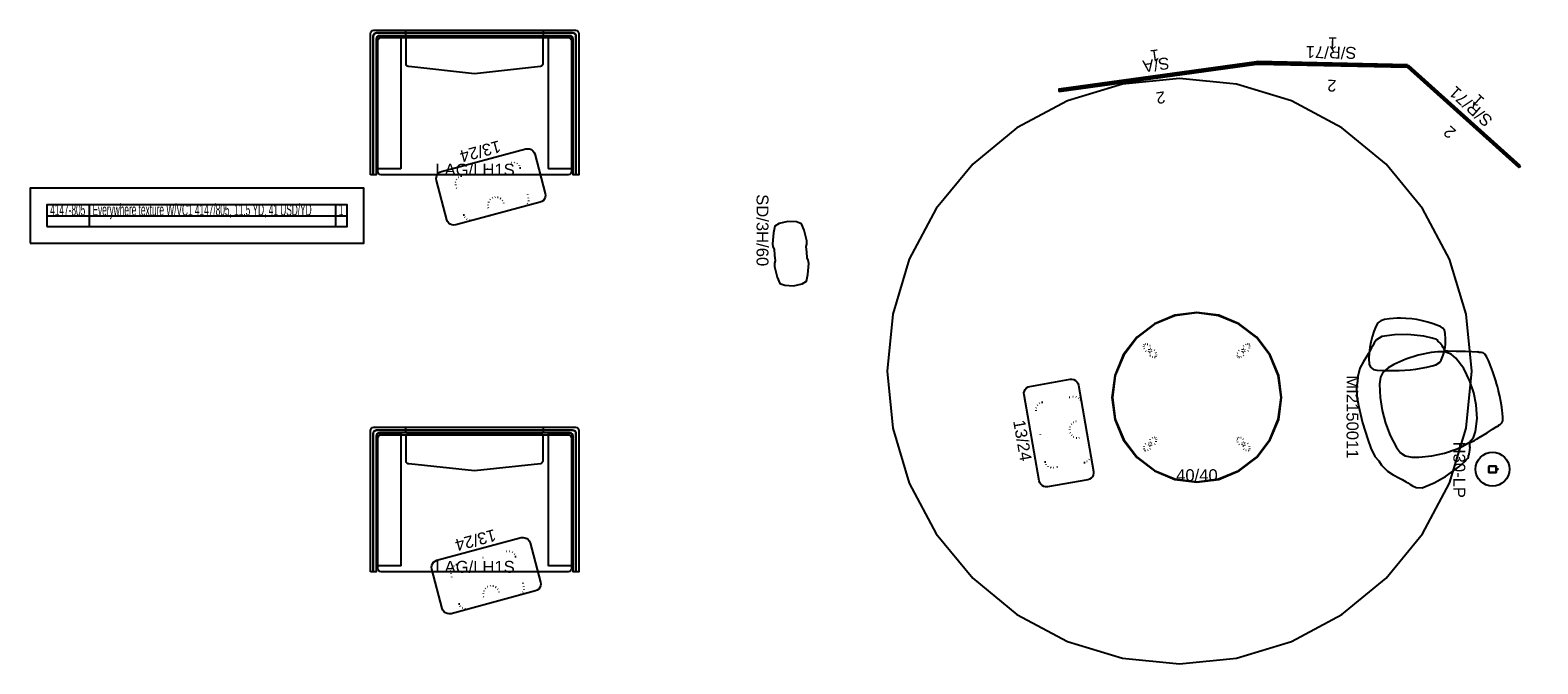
# Model space of a CAD drawing. Header units: inches. Extents: x -211 to 145, y -42 to 107.
import ezdxf
from ezdxf.enums import TextEntityAlignment as Align

# ---------------------------------------------------------------- set-up
doc = ezdxf.new("R2010")
doc.units = ezdxf.units.IN
doc.header["$MEASUREMENT"] = 0
doc.linetypes.add('Dot', pattern=[6.35, 0, -6.35])
for name, color, linetype in [('A-FURN', 7, 'Continuous'), ('A-FURN-P-FILE-T', 2, 'Continuous'), ('A-FURN-P-FLPO-ACY', 5, 'Continuous'), ('A-FURN-P-FLPO-ACY-T', 5, 'Continuous'), ('A-FURN-P-FREE-ACY', 2, 'Continuous'), ('A-FURN-P-FREE-ACY-T', 2, 'Continuous'), ('A-FURN-P-PICK', 5, 'Continuous'), ('A-FURN-P-SEAT', 2, 'Continuous'), ('A-FURN-P-SEAT-T', 2, 'Continuous'), ('A-FURN-P-TABL', 5, 'Continuous'), ('A-FURN-P-TABL-SUP', 2, 'Continuous'), ('A-FURN-P-TABL-T', 2, 'Continuous'), ('CATALOGUE-TXT', 8, 'Continuous'), ('CET color Black or White', 7, 'Continuous'), ('CET Default', 7, 'Continuous')]:
    doc.layers.add(name, color=color, linetype=linetype)
doc.layers.add('Layer0', color=7, linetype='Continuous', true_color=0xbec1ba)
doc.styles.add('Arial', font='arial.ttf')
doc.styles.add('Arial Unicode MS', font='ARIALUNI.TTF')

# ---------------------------------------------------------------- blocks, each defined once
blk = doc.blocks.new('*C5')
at = {"layer": 'A-FURN-P-TABL', "linetype": 'Continuous'}
blk.add_lwpolyline([(-12, -4.81), (-12, 4.81), (-11.94, 5.25), (-11.77, 5.65), (-11.5, 6), (-11.15, 6.27), (-10.75, 6.44), (-10.31, 6.5), (10.31, 6.5), (10.75, 6.44), (11.15, 6.27), (11.5, 6), (11.77, 5.65), (11.94, 5.25), (12, 4.81), (12, -4.81), (11.94, -5.25), (11.77, -5.65), (11.5, -6), (11.15, -6.27), (10.75, -6.44), (10.31, -6.5), (-10.31, -6.5), (-10.75, -6.44), (-11.15, -6.27), (-11.5, -6), (-11.77, -5.65), (-11.94, -5.25), (-12, -4.81)], close=True, dxfattribs=at)
at = {"layer": 'A-FURN-P-TABL-SUP', "linetype": 'Dot'}
blk.add_lwpolyline([(-6.1, 6.5), (-1.99, 6.5), (-1.99, 4.53), (-1.87, 3.86), (-1.53, 3.28), (-1.01, 2.84), (-0.38, 2.61), (0.3, 2.61), (0.93, 2.84), (1.45, 3.28), (1.79, 3.86), (1.91, 4.53), (1.91, 6.5), (6.1, 6.5), (6.78, 6.36), (7.35, 5.98), (7.74, 5.41), (7.87, 4.73), (7.87, -2.56), (7.74, -3.23), (7.35, -3.81), (6.78, -4.19), (6.1, -4.33), (-6.1, -4.33), (-6.78, -4.19), (-7.35, -3.81), (-7.74, -3.23), (-7.87, -2.56), (-7.87, 4.73), (-7.74, 5.41), (-7.35, 5.98), (-6.78, 6.36), (-6.1, 6.5)], close=True, dxfattribs=at)
at = {"layer": 'A-FURN-P-TABL-T', "linetype": 'Continuous', "style": 'Arial'}
blk.add_attdef('ITEXT', (-4.67, -10.12), '', height=2.8, dxfattribs=at).dxf.unprotected_set("ltscale", 0)
blk = doc.blocks.new('*C12')
at = {"layer": 'A-FURN-P-FILE-T', "linetype": 'Continuous', "style": 'Arial'}
blk.add_attdef('ITEXT', (-8.44, -7.16), '', height=2.8, dxfattribs=at).dxf.unprotected_set("ltscale", 0)
blk = doc.blocks.new('*C9')
at = {"layer": 'A-FURN-P-FREE-ACY', "linetype": 'Continuous'}
for points in [[(-17.71, 0), (17.71, 0), (17.71, 0.28), (-17.71, 0.28), (-17.71, 0)], [(-17.71, -0.28), (17.71, -0.28), (17.71, 0), (-17.71, 0), (-17.71, -0.28)]]:
    blk.add_lwpolyline(points, close=True, dxfattribs=at)
at = {"layer": 'A-FURN-P-FREE-ACY', "linetype": 'Continuous', "style": 'Arial Unicode MS'}
for s, p in [('2', (0, 5)), ('1', (0, -5))]:
    blk.add_text(s, height=2.76, dxfattribs=at).set_placement(p, align=Align.MIDDLE_CENTER)
at = {"layer": 'A-FURN-P-FREE-ACY-T', "linetype": 'Continuous', "style": 'Arial'}
blk.add_attdef('ITEXT', (-5.63, -4.22), '', height=2.8, dxfattribs=at).dxf.unprotected_set("ltscale", 0)
blk = doc.blocks.new('*C3')
at = {"layer": 'A-FURN-P-SEAT', "linetype": 'Continuous'}
for p, q in [((-16.25, 15.7), (-16.25, 17.01)), ((-16.25, 15.7), (-16.25, 17.01)), ((16.25, 15.7), (16.25, 17.01)), ((16.25, 15.7), (16.25, 17.01))]:
    blk.add_line(p, q, dxfattribs=at)
for points in [[(-24.54, -17.01), (-24.54, 16.22), (-24.48, 16.52), (-24.3, 16.78), (-24.05, 16.95), (-23.74, 17.01), (23.74, 17.01), (24.05, 16.95), (24.3, 16.78), (24.48, 16.52), (24.54, 16.22), (24.54, -17.01), (23.88, -17.01), (23.88, 15.56), (23.82, 15.86), (23.65, 16.12), (23.39, 16.29), (23.09, 16.35), (-23.09, 16.35), (-23.39, 16.29), (-23.65, 16.12), (-23.82, 15.86), (-23.88, 15.56), (-23.88, -17.01), (-24.54, -17.01)], [(-24.54, -17.01), (-24.54, 16.22), (-24.48, 16.52), (-24.3, 16.78), (-24.05, 16.95), (-23.74, 17.01), (23.74, 17.01), (24.05, 16.95), (24.3, 16.78), (24.48, 16.52), (24.54, 16.22), (24.54, -17.01), (23.88, -17.01), (23.88, 15.56), (23.82, 15.86), (23.65, 16.12), (23.39, 16.29), (23.09, 16.35), (-23.09, 16.35), (-23.39, 16.29), (-23.65, 16.12), (-23.82, 15.86), (-23.88, 15.56), (-23.88, -17.01), (-24.54, -17.01)], [(-23.88, -17.01), (-23.88, 15.56), (-23.82, 15.86), (-23.65, 16.12), (-23.39, 16.29), (-23.09, 16.35), (23.09, 16.35), (23.39, 16.29), (23.65, 16.12), (23.82, 15.86), (23.88, 15.56), (23.88, -17.01), (23.22, -17.01), (23.22, 14.9), (23.16, 15.21), (22.99, 15.46), (22.73, 15.64), (22.43, 15.7), (-22.43, 15.7), (-22.73, 15.64), (-22.99, 15.46), (-23.16, 15.21), (-23.22, 14.9), (-23.22, -17.01), (-23.88, -17.01)], [(-23.88, -17.01), (-23.88, 15.56), (-23.82, 15.86), (-23.65, 16.12), (-23.39, 16.29), (-23.09, 16.35), (23.09, 16.35), (23.39, 16.29), (23.65, 16.12), (23.82, 15.86), (23.88, 15.56), (23.88, -17.01), (23.22, -17.01), (23.22, 14.9), (23.16, 15.21), (22.99, 15.46), (22.73, 15.64), (22.43, 15.7), (-22.43, 15.7), (-22.73, 15.64), (-22.99, 15.46), (-23.16, 15.21), (-23.22, 14.9), (-23.22, -17.01), (-23.88, -17.01)], [(-17.48, 15.63), (-17.42, 15.57), (-17.42, -15.57), (-17.48, -15.63), (-22.86, -15.63), (-22.92, -15.57), (-22.92, 15.57), (-22.86, 15.63), (-17.48, 15.63)], [(-22.01, -17.01), (-22.31, -16.95), (-22.57, -16.78), (-22.74, -16.52), (-22.8, -16.22), (-22.8, 14.48), (-22.74, 14.78), (-22.57, 15.04), (-22.31, 15.21), (-22.01, 15.27), (22.01, 15.27), (22.31, 15.21), (22.57, 15.04), (22.74, 14.78), (22.8, 14.48), (22.8, -16.22), (22.74, -16.52), (22.57, -16.78), (22.31, -16.95), (22.01, -17.01), (-22.01, -17.01)], [(-22.01, -17.01), (-22.31, -16.95), (-22.57, -16.78), (-22.74, -16.52), (-22.8, -16.22), (-22.8, 14.48), (-22.74, 14.78), (-22.57, 15.04), (-22.31, 15.21), (-22.01, 15.27), (22.01, 15.27), (22.31, 15.21), (22.57, 15.04), (22.74, 14.78), (22.8, 14.48), (22.8, -16.22), (22.74, -16.52), (22.57, -16.78), (22.31, -16.95), (22.01, -17.01), (-22.01, -17.01)], [(-15.46, 15.57), (15.46, 15.57), (15.66, 15.54), (15.84, 15.45), (15.98, 15.31), (16.07, 15.13), (16.1, 14.93), (16.1, 9.21), (16.06, 8.94), (15.93, 8.71), (15.73, 8.53), (15.48, 8.42), (0, 6.77), (-15.48, 8.42), (-15.7, 8.45), (-15.89, 8.56), (-16.04, 8.71), (-16.13, 8.91), (-16.15, 9.13), (-16.1, 9.34), (-16.1, 14.93), (-16.05, 15.18), (-15.91, 15.38), (-15.71, 15.52), (-15.46, 15.57)], [(-15.46, 15.57), (15.46, 15.57), (15.66, 15.54), (15.84, 15.45), (15.98, 15.31), (16.07, 15.13), (16.1, 14.93), (16.1, 9.21), (16.06, 8.94), (15.93, 8.71), (15.73, 8.53), (15.48, 8.42), (0, 6.77), (-15.48, 8.42), (-15.7, 8.45), (-15.89, 8.56), (-16.04, 8.71), (-16.13, 8.91), (-16.15, 9.13), (-16.1, 9.34), (-16.1, 14.93), (-16.05, 15.18), (-15.91, 15.38), (-15.71, 15.52), (-15.46, 15.57)], [(22.86, 15.63), (22.92, 15.57), (22.92, -15.57), (22.86, -15.63), (17.48, -15.63), (17.42, -15.57), (17.42, 15.57), (17.48, 15.63), (22.86, 15.63)]]:
    blk.add_lwpolyline(points, close=True, dxfattribs=at)
at = {"layer": 'A-FURN-P-SEAT-T', "linetype": 'Continuous', "style": 'Arial'}
blk.add_attdef('ITEXT', (-9.25, -17.23), '', height=2.8, dxfattribs=at).dxf.unprotected_set("ltscale", 0)
blk = doc.blocks.new('*C8')
at = {"layer": 'A-FURN-P-TABL', "linetype": 'Continuous'}
for points in [[(0, 20), (-5.18, 19.32), (-10, 17.32), (-14.14, 14.14), (-17.32, 10), (-19.32, 5.18), (-20, 0), (-19.32, -5.18), (-17.32, -10), (-14.14, -14.14), (-10, -17.32), (-5.18, -19.32), (0, -20), (5.18, -19.32), (10, -17.32), (14.14, -14.14), (17.32, -10), (19.32, -5.18), (20, 0), (19.32, 5.18), (17.32, 10), (14.14, 14.14), (10, 17.32), (5.18, 19.32), (0, 20)], [(0, 19.88), (-5.15, 19.2), (-9.94, 17.22), (-14.06, 14.06), (-17.22, 9.94), (-19.2, 5.15), (-19.88, 0), (-19.2, -5.15), (-17.22, -9.94), (-14.06, -14.06), (-9.94, -17.22), (-5.15, -19.2), (0, -19.88), (5.15, -19.2), (9.94, -17.22), (14.06, -14.06), (17.22, -9.94), (19.2, -5.15), (19.88, 0), (19.2, 5.15), (17.22, 9.94), (14.06, 14.06), (9.94, 17.22), (5.15, 19.2), (0, 19.88)]]:
    blk.add_lwpolyline(points, close=True, dxfattribs=at)
at = {"layer": 'A-FURN-P-TABL', "linetype": 'Dot'}
for points in [[(-12.07, 12.54), (-12.41, 12.41), (-12.54, 12.07), (-12.44, 11.56), (-12.11, 10.97), (-11.03, 9.89), (-10.44, 9.56), (-9.93, 9.46), (-9.59, 9.59), (-9.46, 9.93), (-9.56, 10.44), (-9.89, 11.03), (-10.97, 12.11), (-11.56, 12.44), (-12.07, 12.54)], [(-11.31, 11.31), (-11.42, 10.89), (-11.11, 10.58), (-10.69, 10.69), (-10.58, 11.11), (-10.89, 11.42), (-11.31, 11.31)], [(12.07, 12.54), (11.56, 12.44), (10.97, 12.11), (9.89, 11.03), (9.56, 10.44), (9.46, 9.93), (9.59, 9.59), (9.93, 9.46), (10.44, 9.56), (11.03, 9.89), (12.11, 10.97), (12.44, 11.56), (12.54, 12.07), (12.41, 12.41), (12.07, 12.54)], [(10.69, 11.31), (10.58, 10.89), (10.89, 10.58), (11.31, 10.69), (11.42, 11.11), (11.11, 11.42), (10.69, 11.31)], [(-9.93, -9.46), (-10.44, -9.56), (-11.03, -9.89), (-12.11, -10.97), (-12.44, -11.56), (-12.54, -12.07), (-12.41, -12.41), (-12.07, -12.54), (-11.56, -12.44), (-10.97, -12.11), (-9.89, -11.03), (-9.56, -10.44), (-9.46, -9.93), (-9.59, -9.59), (-9.93, -9.46)], [(-11.31, -10.69), (-11.42, -11.11), (-11.11, -11.42), (-10.69, -11.31), (-10.58, -10.89), (-10.89, -10.58), (-11.31, -10.69)], [(9.93, -9.46), (9.59, -9.59), (9.46, -9.93), (9.56, -10.44), (9.89, -11.03), (10.97, -12.11), (11.56, -12.44), (12.07, -12.54), (12.41, -12.41), (12.54, -12.07), (12.44, -11.56), (12.11, -10.97), (11.03, -9.89), (10.44, -9.56), (9.93, -9.46)], [(10.69, -10.69), (10.58, -11.11), (10.89, -11.42), (11.31, -11.31), (11.42, -10.89), (11.11, -10.58), (10.69, -10.69)]]:
    blk.add_lwpolyline(points, close=True, dxfattribs=at)
at = {"layer": 'A-FURN-P-TABL-T', "linetype": 'Continuous', "style": 'Arial'}
blk.add_attdef('ITEXT', (-4.86, -19.72), '', height=2.8, dxfattribs=at).dxf.unprotected_set("ltscale", 0)
blk = doc.blocks.new('*C16')
at = {"layer": 'CET color Black or White', "linetype": 'Continuous'}
for points in [[(0, 33.95), (-0.94, 33.93), (-1.14, 33.92), (-2.35, 33.88), (-3.62, 33.8), (-4.97, 33.66), (-5.11, 33.64), (-5.65, 33.59), (-6.44, 33.49), (-7.29, 33.29), (-8.06, 33.11), (-8.1, 33.09), (-8.29, 32.94), (-8.5, 32.76), (-8.69, 32.42), (-8.72, 32.34), (-8.88, 31.85), (-8.99, 31.76), (-9.11, 31.45), (-9.05, 31.39), (-9.44, 30.23), (-9.89, 28.79), (-10.21, 27.77), (-10.51, 26.68), (-10.71, 25.97), (-10.85, 25.42), (-11, 24.89), (-11.15, 24.39), (-11.22, 24.12), (-11.3, 24.13), (-11.57, 24.1), (-11.94, 24.05), (-12.2, 24), (-12.65, 23.86), (-13.37, 23.53), (-13.44, 23.48), (-13.66, 23.4), (-13.88, 23.17), (-13.99, 23.15), (-14.29, 23.08), (-14.47, 22.85), (-14.8, 22.27), (-14.82, 22.23), (-15, 22.05), (-15.95, 20.29), (-17.3, 16.61), (-18.04, 13.66), (-18.43, 10.68), (-18.02, 9.26), (-17.43, 8.56), (-16.87, 8.06), (-16.43, 7.66), (-15.97, 7.21), (-15.34, 6.57), (-14.87, 6.06), (-13.73, 4.87), (-12.52, 3.74), (-10.81, 2.76), (-9.68, 2.4), (-8.43, 1.8), (-6.3, 1.36), (-4.16, 1.19), (0, 1.04), (4.16, 1.19), (6.3, 1.36), (8.43, 1.8), (9.68, 2.4), (10.81, 2.76), (12.52, 3.74), (13.73, 4.87), (14.87, 6.06), (15.34, 6.57), (15.97, 7.21), (16.43, 7.66), (16.87, 8.06), (17.43, 8.56), (18.02, 9.26), (18.43, 10.68), (18.04, 13.66), (17.3, 16.61), (15.95, 20.29), (15, 22.05), (14.82, 22.23), (14.8, 22.27), (14.47, 22.85), (14.29, 23.08), (13.99, 23.15), (13.88, 23.17), (13.66, 23.4), (13.44, 23.48), (13.37, 23.53), (12.65, 23.86), (12.2, 24), (11.94, 24.05), (11.57, 24.1), (11.3, 24.13), (11.22, 24.12), (11.15, 24.39), (11, 24.89), (10.85, 25.42), (10.71, 25.97), (10.51, 26.68), (10.21, 27.77), (9.89, 28.79), (9.44, 30.23), (9.05, 31.39), (9.11, 31.45), (8.99, 31.76), (8.88, 31.85), (8.72, 32.34), (8.69, 32.42), (8.5, 32.76), (8.29, 32.94), (8.1, 33.09), (8.06, 33.11), (7.29, 33.29), (6.44, 33.49), (5.65, 33.59), (5.11, 33.64), (4.97, 33.66), (3.62, 33.8), (2.35, 33.88), (1.14, 33.92), (0.94, 33.93), (0, 33.95), (0, 33.95)], [(-15.21, 25.29), (-16.01, 25.29), (-16.58, 25.07), (-17.1, 24.62), (-17.42, 24.22), (-18.2, 23.14), (-18.88, 22.06), (-19.53, 20.88), (-20.11, 19.68), (-20.57, 18.59), (-21.06, 17.26), (-21.43, 16.04), (-21.63, 15.27), (-21.98, 13.5), (-22.1, 12.3), (-22.08, 11.4), (-21.74, 10.6), (-21.07, 9.93), (-20.04, 9.15), (-18.94, 8.44), (-17.81, 7.83), (-16.66, 7.31), (-15.43, 6.83), (-14.2, 6.42), (-12.9, 6.15), (-12.16, 6.25), (-11.7, 6.51), (-11.41, 6.81), (-11.41, 6.81), (-11.09, 7.54), (-10.65, 8.84), (-10.26, 10.11), (-9.92, 11.37), (-9.63, 12.55), (-9.35, 13.87), (-9.12, 15.1), (-8.93, 16.46), (-8.8, 17.68), (-8.71, 19.03), (-8.69, 20.33), (-8.72, 21.25), (-9, 22.21), (-9, 22.21), (-9.4, 22.71), (-10.43, 23.52), (-11.55, 24.18), (-12.73, 24.68), (-13.49, 24.91), (-13.98, 25.06), (-15.21, 25.29), (-15.21, 25.29)], [(-0.03, 28.18), (-2.91, 28), (-6.13, 27.36), (-8.95, 26.23), (-10.17, 25.36), (-11.05, 24.1), (-11.5, 22.45), (-11.76, 20.95), (-11.98, 17.86), (-11.81, 14.77), (-11.32, 11.72), (-10.92, 10.19), (-10.17, 8.7), (-9.26, 7.88), (-7.76, 7.24), (-4.64, 6.57), (-1.58, 6.23), (1.51, 6.23), (4.58, 6.57), (7.7, 7.24), (9.19, 7.88), (10.11, 8.7), (10.85, 10.19), (11.25, 11.72), (11.75, 14.77), (11.92, 17.86), (11.7, 20.95), (11.44, 22.45), (10.98, 24.1), (10.11, 25.36), (8.89, 26.23), (6.07, 27.36), (2.85, 28), (-0.03, 28.18), (-0.03, 28.18)]]:
    blk.add_lwpolyline(points, close=True, dxfattribs=at)
blk = doc.blocks.new('*C4')
at = {"layer": 'A-FURN-P-TABL', "linetype": 'Continuous'}
blk.add_lwpolyline([(-12, -4.81), (-12, 4.81), (-11.94, 5.25), (-11.77, 5.65), (-11.5, 6), (-11.15, 6.27), (-10.75, 6.44), (-10.31, 6.5), (10.31, 6.5), (10.75, 6.44), (11.15, 6.27), (11.5, 6), (11.77, 5.65), (11.94, 5.25), (12, 4.81), (12, -4.81), (11.94, -5.25), (11.77, -5.65), (11.5, -6), (11.15, -6.27), (10.75, -6.44), (10.31, -6.5), (-10.31, -6.5), (-10.75, -6.44), (-11.15, -6.27), (-11.5, -6), (-11.77, -5.65), (-11.94, -5.25), (-12, -4.81)], close=True, dxfattribs=at)
at = {"layer": 'A-FURN-P-TABL-SUP', "linetype": 'Dot'}
blk.add_lwpolyline([(-6.1, 6.5), (-1.99, 6.5), (-1.99, 4.53), (-1.87, 3.86), (-1.53, 3.28), (-1.01, 2.84), (-0.38, 2.61), (0.3, 2.61), (0.93, 2.84), (1.45, 3.28), (1.79, 3.86), (1.91, 4.53), (1.91, 6.5), (6.1, 6.5), (6.78, 6.36), (7.35, 5.98), (7.74, 5.41), (7.87, 4.73), (7.87, -2.56), (7.74, -3.23), (7.35, -3.81), (6.78, -4.19), (6.1, -4.33), (-6.1, -4.33), (-6.78, -4.19), (-7.35, -3.81), (-7.74, -3.23), (-7.87, -2.56), (-7.87, 4.73), (-7.74, 5.41), (-7.35, 5.98), (-6.78, 6.36), (-6.1, 6.5)], close=True, dxfattribs=at)
at = {"layer": 'A-FURN-P-TABL-T', "linetype": 'Continuous', "style": 'Arial'}
blk.add_attdef('ITEXT', (-4.67, -10.12), '', height=2.8, dxfattribs=at).dxf.unprotected_set("ltscale", 0)
blk = doc.blocks.new('*C7')
at = {"layer": 'A-FURN-P-SEAT', "linetype": 'Continuous'}
for p, q in [((-16.25, 15.7), (-16.25, 17.01)), ((-16.25, 15.7), (-16.25, 17.01)), ((16.25, 15.7), (16.25, 17.01)), ((16.25, 15.7), (16.25, 17.01))]:
    blk.add_line(p, q, dxfattribs=at)
for points in [[(-24.54, -17.01), (-24.54, 16.22), (-24.48, 16.52), (-24.3, 16.78), (-24.05, 16.95), (-23.74, 17.01), (23.74, 17.01), (24.05, 16.95), (24.3, 16.78), (24.48, 16.52), (24.54, 16.22), (24.54, -17.01), (23.88, -17.01), (23.88, 15.56), (23.82, 15.86), (23.65, 16.12), (23.39, 16.29), (23.09, 16.35), (-23.09, 16.35), (-23.39, 16.29), (-23.65, 16.12), (-23.82, 15.86), (-23.88, 15.56), (-23.88, -17.01), (-24.54, -17.01)], [(-24.54, -17.01), (-24.54, 16.22), (-24.48, 16.52), (-24.3, 16.78), (-24.05, 16.95), (-23.74, 17.01), (23.74, 17.01), (24.05, 16.95), (24.3, 16.78), (24.48, 16.52), (24.54, 16.22), (24.54, -17.01), (23.88, -17.01), (23.88, 15.56), (23.82, 15.86), (23.65, 16.12), (23.39, 16.29), (23.09, 16.35), (-23.09, 16.35), (-23.39, 16.29), (-23.65, 16.12), (-23.82, 15.86), (-23.88, 15.56), (-23.88, -17.01), (-24.54, -17.01)], [(-23.88, -17.01), (-23.88, 15.56), (-23.82, 15.86), (-23.65, 16.12), (-23.39, 16.29), (-23.09, 16.35), (23.09, 16.35), (23.39, 16.29), (23.65, 16.12), (23.82, 15.86), (23.88, 15.56), (23.88, -17.01), (23.22, -17.01), (23.22, 14.9), (23.16, 15.21), (22.99, 15.46), (22.73, 15.64), (22.43, 15.7), (-22.43, 15.7), (-22.73, 15.64), (-22.99, 15.46), (-23.16, 15.21), (-23.22, 14.9), (-23.22, -17.01), (-23.88, -17.01)], [(-23.88, -17.01), (-23.88, 15.56), (-23.82, 15.86), (-23.65, 16.12), (-23.39, 16.29), (-23.09, 16.35), (23.09, 16.35), (23.39, 16.29), (23.65, 16.12), (23.82, 15.86), (23.88, 15.56), (23.88, -17.01), (23.22, -17.01), (23.22, 14.9), (23.16, 15.21), (22.99, 15.46), (22.73, 15.64), (22.43, 15.7), (-22.43, 15.7), (-22.73, 15.64), (-22.99, 15.46), (-23.16, 15.21), (-23.22, 14.9), (-23.22, -17.01), (-23.88, -17.01)], [(-17.48, 15.63), (-17.42, 15.57), (-17.42, -15.57), (-17.48, -15.63), (-22.86, -15.63), (-22.92, -15.57), (-22.92, 15.57), (-22.86, 15.63), (-17.48, 15.63)], [(-22.01, -17.01), (-22.31, -16.95), (-22.57, -16.78), (-22.74, -16.52), (-22.8, -16.22), (-22.8, 14.48), (-22.74, 14.78), (-22.57, 15.04), (-22.31, 15.21), (-22.01, 15.27), (22.01, 15.27), (22.31, 15.21), (22.57, 15.04), (22.74, 14.78), (22.8, 14.48), (22.8, -16.22), (22.74, -16.52), (22.57, -16.78), (22.31, -16.95), (22.01, -17.01), (-22.01, -17.01)], [(-22.01, -17.01), (-22.31, -16.95), (-22.57, -16.78), (-22.74, -16.52), (-22.8, -16.22), (-22.8, 14.48), (-22.74, 14.78), (-22.57, 15.04), (-22.31, 15.21), (-22.01, 15.27), (22.01, 15.27), (22.31, 15.21), (22.57, 15.04), (22.74, 14.78), (22.8, 14.48), (22.8, -16.22), (22.74, -16.52), (22.57, -16.78), (22.31, -16.95), (22.01, -17.01), (-22.01, -17.01)], [(-15.46, 15.57), (15.46, 15.57), (15.66, 15.54), (15.84, 15.45), (15.98, 15.31), (16.07, 15.13), (16.1, 14.93), (16.1, 9.21), (16.06, 8.94), (15.93, 8.71), (15.73, 8.53), (15.48, 8.42), (0, 6.77), (-15.48, 8.42), (-15.7, 8.45), (-15.89, 8.56), (-16.04, 8.71), (-16.13, 8.91), (-16.15, 9.13), (-16.1, 9.34), (-16.1, 14.93), (-16.05, 15.18), (-15.91, 15.38), (-15.71, 15.52), (-15.46, 15.57)], [(-15.46, 15.57), (15.46, 15.57), (15.66, 15.54), (15.84, 15.45), (15.98, 15.31), (16.07, 15.13), (16.1, 14.93), (16.1, 9.21), (16.06, 8.94), (15.93, 8.71), (15.73, 8.53), (15.48, 8.42), (0, 6.77), (-15.48, 8.42), (-15.7, 8.45), (-15.89, 8.56), (-16.04, 8.71), (-16.13, 8.91), (-16.15, 9.13), (-16.1, 9.34), (-16.1, 14.93), (-16.05, 15.18), (-15.91, 15.38), (-15.71, 15.52), (-15.46, 15.57)], [(22.86, 15.63), (22.92, 15.57), (22.92, -15.57), (22.86, -15.63), (17.48, -15.63), (17.42, -15.57), (17.42, 15.57), (17.48, 15.63), (22.86, 15.63)]]:
    blk.add_lwpolyline(points, close=True, dxfattribs=at)
at = {"layer": 'A-FURN-P-SEAT-T', "linetype": 'Continuous', "style": 'Arial'}
blk.add_attdef('ITEXT', (-9.25, -17.23), '', height=2.8, dxfattribs=at).dxf.unprotected_set("ltscale", 0)
blk = doc.blocks.new('*C13')
at = {"layer": 'A-FURN-P-TABL', "linetype": 'Continuous'}
blk.add_lwpolyline([(-12, -4.81), (-12, 4.81), (-11.94, 5.25), (-11.77, 5.65), (-11.5, 6), (-11.15, 6.27), (-10.75, 6.44), (-10.31, 6.5), (10.31, 6.5), (10.75, 6.44), (11.15, 6.27), (11.5, 6), (11.77, 5.65), (11.94, 5.25), (12, 4.81), (12, -4.81), (11.94, -5.25), (11.77, -5.65), (11.5, -6), (11.15, -6.27), (10.75, -6.44), (10.31, -6.5), (-10.31, -6.5), (-10.75, -6.44), (-11.15, -6.27), (-11.5, -6), (-11.77, -5.65), (-11.94, -5.25), (-12, -4.81)], close=True, dxfattribs=at)
at = {"layer": 'A-FURN-P-TABL-SUP', "linetype": 'Dot'}
blk.add_lwpolyline([(-6.1, 6.5), (-1.99, 6.5), (-1.99, 4.53), (-1.87, 3.86), (-1.53, 3.28), (-1.01, 2.84), (-0.38, 2.61), (0.3, 2.61), (0.93, 2.84), (1.45, 3.28), (1.79, 3.86), (1.91, 4.53), (1.91, 6.5), (6.1, 6.5), (6.78, 6.36), (7.35, 5.98), (7.74, 5.41), (7.87, 4.73), (7.87, -2.56), (7.74, -3.23), (7.35, -3.81), (6.78, -4.19), (6.1, -4.33), (-6.1, -4.33), (-6.78, -4.19), (-7.35, -3.81), (-7.74, -3.23), (-7.87, -2.56), (-7.87, 4.73), (-7.74, 5.41), (-7.35, 5.98), (-6.78, 6.36), (-6.1, 6.5)], close=True, dxfattribs=at)
at = {"layer": 'A-FURN-P-TABL-T', "linetype": 'Continuous', "style": 'Arial'}
blk.add_attdef('ITEXT', (-4.67, -10.12), '', height=2.8, dxfattribs=at).dxf.unprotected_set("ltscale", 0)
blk = doc.blocks.new('*C2')
at = {"layer": 'A-FURN-P-PICK', "linetype": 'Continuous'}
for p, q in [((13.9, 9.06), (13.9, 3.94)), ((71.93, 9.06), (71.93, 3.94)), ((3.94, 6.5), (74.69, 6.5))]:
    blk.add_line(p, q, dxfattribs=at)
for points in [[(0, 0), (78.62, 0), (78.62, 12.99), (0, 12.99), (0, 0)], [(3.94, 3.94), (74.69, 3.94), (74.69, 9.06), (3.94, 9.06), (3.94, 3.94)]]:
    blk.add_lwpolyline(points, close=True, dxfattribs=at)
at = {"layer": 'A-FURN-P-PICK', "linetype": 'Continuous', "style": 'Arial', "width": 0.5}
for tag, p in [('ITEXT', (4.72, 6.5)), ('ITEXT-1', (14.69, 6.5)), ('ITEXT-2', (72.72, 6.5))]:
    blk.add_attdef(tag, p, '', height=2.8, dxfattribs=at).dxf.unprotected_set("ltscale", 0)
blk = doc.blocks.new('*C10')
at = {"layer": 'Layer0', "linetype": 'Continuous'}
blk.add_lwpolyline([(0, 68.9), (-13.44, 67.57), (-26.37, 63.65), (-38.28, 57.29), (-48.72, 48.72), (-57.29, 38.28), (-63.65, 26.37), (-67.57, 13.44), (-68.9, 0), (-67.57, -13.44), (-63.65, -26.37), (-57.29, -38.28), (-48.72, -48.72), (-38.28, -57.29), (-26.37, -63.65), (-13.44, -67.57), (0, -68.9), (13.44, -67.57), (26.37, -63.65), (38.28, -57.29), (48.72, -48.72), (57.29, -38.28), (63.65, -26.37), (67.57, -13.44), (68.9, 0), (67.57, 13.44), (63.65, 26.37), (57.29, 38.28), (48.72, 48.72), (38.28, 57.29), (26.37, 63.65), (13.44, 67.57), (0, 68.9)], close=True, dxfattribs=at)
blk.add_lwpolyline([(0, 68.9), (-13.44, 67.57), (-26.37, 63.65), (-38.28, 57.29), (-48.72, 48.72), (-57.29, 38.28), (-63.65, 26.37), (-67.57, 13.44), (-68.9, 0), (-67.57, -13.44), (-63.65, -26.37), (-57.29, -38.28), (-48.72, -48.72), (-38.28, -57.29), (-26.37, -63.65), (-13.44, -67.57), (0, -68.9), (13.44, -67.57), (26.37, -63.65), (38.28, -57.29), (48.72, -48.72), (57.29, -38.28), (63.65, -26.37), (67.57, -13.44), (68.9, 0), (67.57, 13.44), (63.65, 26.37), (57.29, 38.28), (48.72, 48.72), (38.28, 57.29), (26.37, 63.65), (13.44, 67.57), (0, 68.9)], close=True, dxfattribs=at)
at = {"layer": 'CATALOGUE-TXT', "linetype": 'Continuous', "style": 'Arial'}
blk.add_attdef('ITEXT', (1, 39.37), '', height=2.8, dxfattribs=at).dxf.unprotected_set("ltscale", 0)
blk = doc.blocks.new('*C14')
at = {"layer": 'CET color Black or White', "linetype": 'Continuous'}
blk.add_lwpolyline([(0, 7.6), (-2.05, 7.31), (-3.17, 6.8), (-3.63, 5.26), (-4.03, 2.66), (-4.01, 1.92), (-3.8, 1.36), (-3.81, 0), (-3.8, -1.36), (-4.01, -1.92), (-4.03, -2.66), (-3.63, -5.26), (-3.17, -6.8), (-2.05, -7.31), (0, -7.6), (2.05, -7.31), (3.17, -6.8), (3.63, -5.26), (4.03, -2.66), (4.01, -1.92), (3.8, -1.36), (3.81, 0), (3.8, 1.36), (4.01, 1.92), (4.03, 2.66), (3.63, 5.26), (3.17, 6.8), (2.05, 7.31), (0, 7.6), (0, 7.6)], close=True, dxfattribs=at)
blk = doc.blocks.new('*C17')
at = {"layer": 'A-FURN-P-FREE-ACY', "linetype": 'Continuous'}
for points in [[(-23.54, 0), (23.54, 0), (23.54, 0.28), (-23.54, 0.28), (-23.54, 0)], [(-23.54, -0.28), (23.54, -0.28), (23.54, 0), (-23.54, 0), (-23.54, -0.28)]]:
    blk.add_lwpolyline(points, close=True, dxfattribs=at)
at = {"layer": 'A-FURN-P-FREE-ACY', "linetype": 'Continuous', "style": 'Arial Unicode MS'}
for s, p in [('2', (0, 5)), ('1', (0, -5))]:
    blk.add_text(s, height=2.76, dxfattribs=at).set_placement(p, align=Align.MIDDLE_CENTER)
at = {"layer": 'A-FURN-P-FREE-ACY-T', "linetype": 'Continuous', "style": 'Arial'}
blk.add_attdef('ITEXT', (-3.13, -4.22), '', height=2.8, dxfattribs=at).dxf.unprotected_set("ltscale", 0)
blk = doc.blocks.new('*C6')
at = {"layer": 'A-FURN-P-FREE-ACY', "linetype": 'Continuous'}
for points in [[(-17.71, 0), (17.71, 0), (17.71, 0.28), (-17.71, 0.28), (-17.71, 0)], [(-17.71, -0.28), (17.71, -0.28), (17.71, 0), (-17.71, 0), (-17.71, -0.28)]]:
    blk.add_lwpolyline(points, close=True, dxfattribs=at)
at = {"layer": 'A-FURN-P-FREE-ACY', "linetype": 'Continuous', "style": 'Arial Unicode MS'}
for s, p in [('2', (0, 5)), ('1', (0, -5))]:
    blk.add_text(s, height=2.76, dxfattribs=at).set_placement(p, align=Align.MIDDLE_CENTER)
at = {"layer": 'A-FURN-P-FREE-ACY-T', "linetype": 'Continuous', "style": 'Arial'}
blk.add_attdef('ITEXT', (-5.63, -4.22), '', height=2.8, dxfattribs=at).dxf.unprotected_set("ltscale", 0)
blk = doc.blocks.new('*C15')
at = {"layer": 'A-FURN-P-FLPO-ACY', "linetype": 'Continuous'}
for points in [[(-0.75, -0.87), (0.75, -0.87), (0.75, 0.87), (-0.75, 0.87), (-0.75, -0.87)], [(-0.67, -0.98), (0.67, -0.98), (0.67, 0.98), (-0.67, 0.98), (-0.67, -0.98)]]:
    blk.add_lwpolyline(points, close=True, dxfattribs=at)
for centre, radius in [((0, 0), 4), ((0, 1.18), 0.118)]:
    blk.add_circle(centre, radius, dxfattribs=at)
at = {"layer": 'A-FURN-P-FLPO-ACY-T', "linetype": 'Continuous', "style": 'Arial'}
blk.add_attdef('ITEXT', (-6.5, -9.22), '', height=2.8, dxfattribs=at).dxf.unprotected_set("ltscale", 0)

msp = doc.modelspace()

# ---------------------------------------------------------------- block references
at = {"layer": 'A-FURN', "linetype": 'Continuous'}
for name, p, values in [('*C7', (-105.84, 90.26), {'ITEXT': 'LAG/LH1S'}), ('*C2', (-210.57, 57.1), {'ITEXT': '4147-805', 'ITEXT-1': 'Everywhere texture W/VC1 4147/805, 11.5 YD, 41 USD/YD', 'ITEXT-2': '1'}), ('*C8', (64.31, 20.84, 0), {'ITEXT': '40/40'}), ('*C3', (-105.84, -3.22), {'ITEXT': 'LAG/LH1S'})]:
    msp.add_blockref(name, p, dxfattribs=at).add_auto_attribs(values)
for name, p, rotation, values in [('*C17', (55.13, 96.34, 0), 187.9014363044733, {'ITEXT': 'S/A'}), ('*C9', (96.25, 99.2, 0), 178.7636474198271, {'ITEXT': 'S/R/71'}), ('*C6', (127.23, 86.95, 0), 138.0746613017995, {'ITEXT': 'S/R/71'}), ('*C13', (-102.03, 70.37, 0), 194.9999999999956, {'ITEXT': '13/24'}), ('*C12', (-32.25, 60.22, 0), 269.9999999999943, {'ITEXT': 'SD/3H/60'}), ('*C4', (31.8, 12.44, 0), 279.9999999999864, {'ITEXT': '13/24'}), ('*C15', (133.99, 3.92, 0), 269.9999999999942, {'ITEXT': 'H30-LP'}), ('*C5', (-103.13, -21.13, 0), 194.9999999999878, {'ITEXT': '13/24'})]:
    msp.add_blockref(name, p, dxfattribs=dict(at, rotation=rotation)).add_auto_attribs(values)
at = {"layer": 'CET Default', "linetype": 'Continuous', "rotation": 269.9999999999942}
msp.add_blockref('*C10', (60.23, 27.02, 0), dxfattribs=at).add_auto_attribs({'ITEXT': 'MI2150011'})
at = {"layer": 'CET Default', "linetype": 'Continuous'}
for name, p, rotation in [('*C14', (-31.38, 54.67, 41.5), 4.999999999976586), ('*C16', (102.36, 14.61, 0), 284.999999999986)]:
    msp.add_blockref(name, p, dxfattribs=dict(at, rotation=rotation))

doc.saveas('drawing.dxf')
